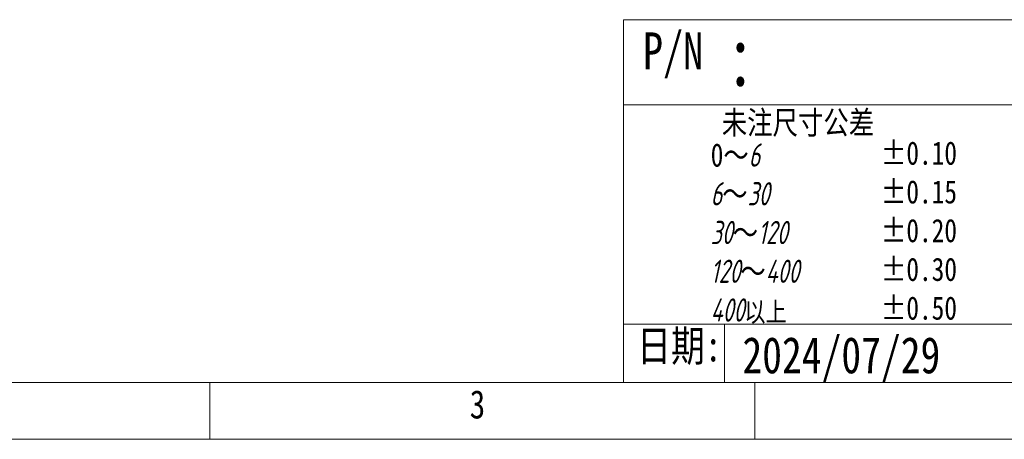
# Model space of a CAD drawing. Extents: x 636 to 1423, y -190 to 367.
# Tile 6 of 19: x 852 to 1090, y -190 to -89. Entities that reach past the tile are written whole.
import ezdxf

# ---------------------------------------------------------------- set-up
doc = ezdxf.new("R2010")
doc.units = 0
doc.header["$LTSCALE"] = 23.1
for name, color, linetype, lineweight in [('CDRAFT0', 7, 'CONTINUOUS', 50), ('标注线', 3, 'CONTINUOUS', 15), ('粗实线层', 7, 'CONTINUOUS', 35), ('粗实线层_1', 7, 'CONTINUOUS', 15)]:
    doc.layers.add(name, color=color, linetype=linetype, lineweight=lineweight)
doc.layers.add('dim', color=3, linetype='CONTINUOUS')
doc.styles.get("Standard").update_dxf_attribs({"font": 'txt', "width": 0.8})

# ---------------------------------------------------------------- blocks, each defined once
blk = doc.blocks.new('*X3')
at = {"layer": 'CDRAFT0', "color": 6, "linetype": 'Continuous', "lineweight": 18}
for p, q in [((7.32, 7.32), (412.68, 7.32)), ((139.73, 7.32), (139.73, 0)), ((210, 7.32), (210, 0)), ((0, 0), (420, 0))]:
    blk.add_line(p, q, dxfattribs=at)
at = {"layer": 'CDRAFT0', "color": 6, "linetype": 'Continuous', "lineweight": 18, "insert": (173.23, 6.35), "char_height": 3.66, "width": 70.2762, "attachment_point": 1}
blk.add_mtext('3', dxfattribs=at)
blk = doc.blocks.new('A$C0F3E0099')
at = {"layer": 'CDRAFT0', "color": 6, "linetype": 'Continuous', "lineweight": 18}
for p, q in [((193.07, 7.32), (193.07, 54.17)), ((193.07, 54.17), (412.68, 54.17)), ((193.07, 43.19), (412.68, 43.19)), ((193.07, 14.87), (247.4, 14.87)), ((206.06, 14.87), (206.06, 7.32)), ((193.07, 7.32), (412.68, 7.32))]:
    blk.add_line(p, q, dxfattribs=at)
at = {"layer": '粗实线层_1'}
blk.add_blockref('*X3', (0, 0), dxfattribs=at)
at = {"layer": 'CDRAFT0', "color": 6, "attachment_point": 1, "line_spacing_factor": 2.191836}
for s, insert, char_height, width in [('P/N', (195.56, 52.53), 4.763, 28.0855), ('{\\fSimSun|b0|i0|c134|p2;未注尺寸公差}', (205.73, 42.39), 3, 57.273)]:
    blk.add_mtext(s, dxfattribs=dict(at, insert=insert, char_height=char_height, width=width))
at = {"layer": 'CDRAFT0', "color": 6, "insert": (206.42, 52.1), "char_height": 6.56, "width": 28.0855, "attachment_point": 1}
blk.add_mtext('：', dxfattribs=at)
at = {"layer": '标注线', "attachment_point": 1}
for s, insert, char_height, width in [('{\\H1.2x;\\C6;0\\fSimSun|b0|i0|c134|p2;～\\Fgbeitc|c134;6  \\P6\\fSimSun|b0|i0|c134|p2;～\\Fgbeitc|c134;30  \\P30\\fSimSun|b0|i0|c134|p2;～\\Fgbeitc|c134;120  \\P120\\fSimSun|b0|i0|c134|p2;～\\Fgbeitc|c134;400 \\P400\\fSimSun|b0|i0|c134|p2;\\H0.8333x;以上\\Fgbeitc|c134; }', (204.3, 38.2), 2.5, 11.6929), ('{\\C6;%%P0.10\\P%%P0.15\\P%%P0.20\\P%%P0.30\\P%%P0.50}', (226.26, 38.45), 3, 11.6929), ('{\\fSimSun|b0|i0|c134|p2;\\C6;日期:}', (194.81, 14.06), 4, 15.1838)]:
    blk.add_mtext(s, dxfattribs=dict(at, insert=insert, char_height=char_height, width=width))

msp = doc.modelspace()

# ---------------------------------------------------------------- block references
at = {"layer": '粗实线层', "xscale": 1.875, "yscale": 1.875, "zscale": 1.875}
msp.add_blockref('A$C0F3E0099', (635.576, -190.235), dxfattribs=at)

# ---------------------------------------------------------------- texts
at = {"layer": 'dim', "insert": (1026.301, -165.463), "char_height": 8.7891, "width": 49.53493, "attachment_point": 1}
msp.add_mtext('2024/07/29', dxfattribs=at)

doc.saveas('drawing.dxf')
